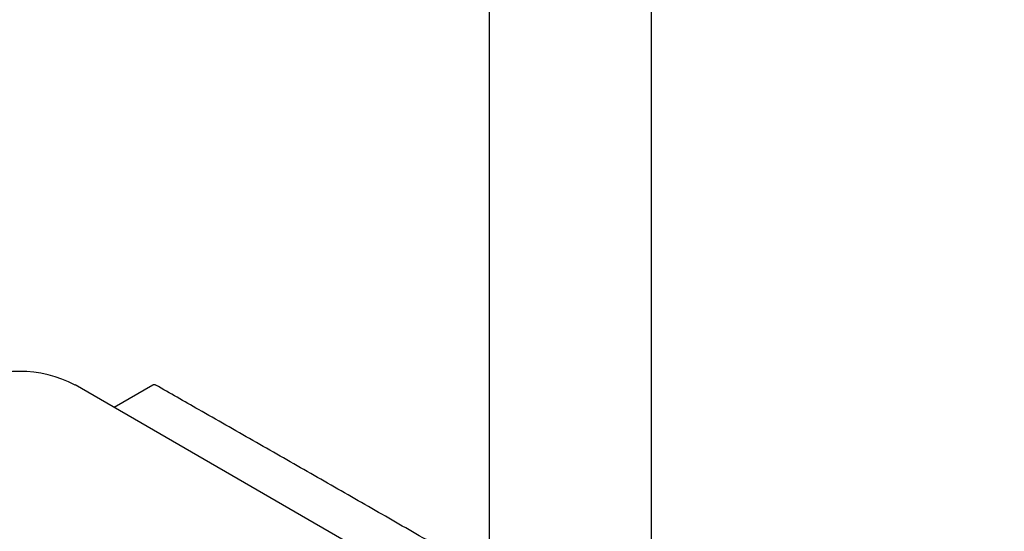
# Model space of a CAD drawing. Header units: millimetres. Extents: x 8 to 1937, y 12 to 2736.
# Tile 10 of 136: x 1636 to 1884, y 426 to 555. Entities that reach past the tile are written whole.
import ezdxf

# ---------------------------------------------------------------- set-up
doc = ezdxf.new("R2010")
doc.units = ezdxf.units.MM

msp = doc.modelspace()

# ---------------------------------------------------------------- linework, layer by layer
at = {"color": 7, "linetype": 'Continuous', "lineweight": 30}
for p, q in [((1754.26, 1180.5), (1754.26, 403.05)), ((1795, 388.13), (1795, 1167.71)), ((1883.63, 328.37), (1650.28, 463.07)), ((1669.76, 463.06), (1660.03, 457.45))]:
    msp.add_line(p, q, dxfattribs=at)
msp.add_arc((1636.28, 436.05), 30.43, 62.6097, 117.3903, dxfattribs=at)
for points, knots in [([(1670.47, 463.04), (1670.44, 463.06), (1670.37, 463.1), (1670.26, 463.13), (1670.14, 463.15), (1670.02, 463.15), (1669.89, 463.13), (1669.81, 463.08), (1669.76, 463.06)], [0, 0, 0, 0, 0.133666, 0.3287, 0.457662, 0.611739, 0.792608, 1, 1, 1, 1]), ([(1754.26, 415.14), (1752.66, 416.06), (1746.52, 419.59), (1735.83, 425.73), (1722.19, 433.55), (1708.55, 441.35), (1694.91, 449.13), (1682.21, 456.37), (1674.07, 461), (1670.47, 463.04)], [0, 0, 0, 0, 0.057088, 0.219897, 0.382706, 0.545515, 0.708324, 0.871133, 1, 1, 1, 1])]:
    msp.add_open_spline(points, degree=3, knots=knots, dxfattribs=at)

doc.saveas('drawing.dxf')
